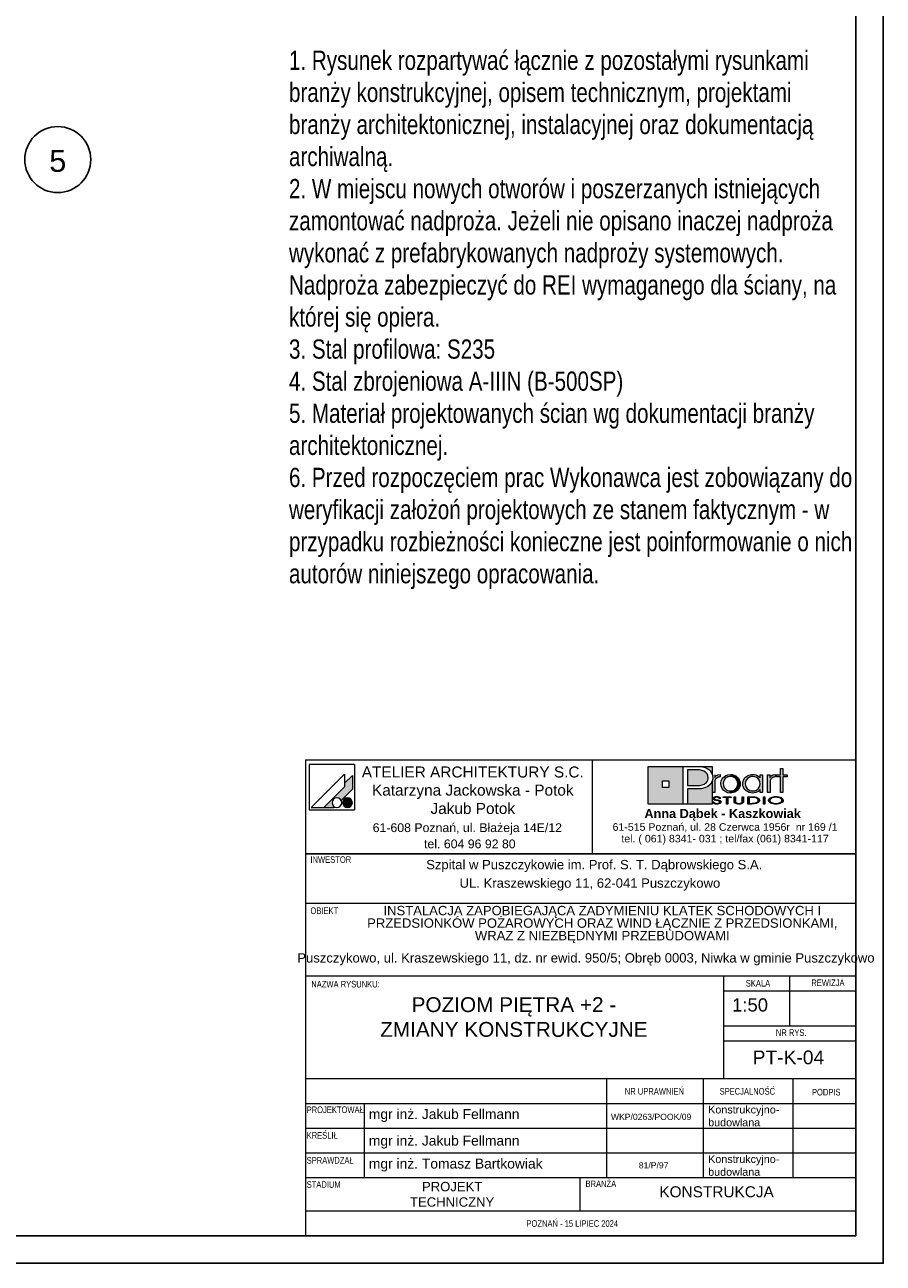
# Model space of a CAD drawing. Header units: metres. Extents: x -2787 to 2213, y 38 to 4347.
# Tile 11 of 14: x 1432 to 2213, y 92 to 1218. Entities that reach past the tile are written whole.
import ezdxf
from ezdxf.enums import TextEntityAlignment as Align

# ---------------------------------------------------------------- set-up
doc = ezdxf.new("R2010")
doc.units = ezdxf.units.M
doc.header["$LTSCALE"] = 50
doc.header["$MEASUREMENT"] = 0
doc.linetypes.add('DO', pattern=[1, 0.5, -0.24, 0.02, -0.24])
for name, color, linetype in [('A_Arkusz', 7, 'Continuous'), ('BZ_osd', 1, 'DO'), ('BZ_ram', 2, 'Continuous'), ('BZ_txs', 2, 'Continuous')]:
    doc.layers.add(name, color=color, linetype=linetype)
doc.styles.add('BIKTS', font='bikromsw.shx', dxfattribs={"width": 0.8})
doc.styles.add('GENERATED_STYLE_1', font='arial.ttf')
doc.styles.add('GENERATED_STYLE_2', font='txt')
doc.styles.add('GENERATED_STYLE_3', font='txt')

msp = doc.modelspace()

# ---------------------------------------------------------------- hatches: boundary and pattern name
at = {"layer": 'A_Arkusz', "linetype": 'Continuous', "lineweight": 5, "ltscale": 1000}
h = msp.add_hatch(color=7, dxfattribs=at)
h.paths.add_polyline_path([(1999, 544.13), (2030.75, 544.13), (2030.75, 509.74), (1999, 509.74)])
h.paths.add_polyline_path([(2012, 530.9), (2017.93, 530.9), (2017.93, 524.91), (2012, 524.91)], flags=0)
for points in [[(2043.01, 541.02), (2040.75, 541.03), (2034.84, 541.03), (2034.84, 526.72), (2042.49, 526.72), (2045.61, 526.88), (2048.15, 527.33), (2050.11, 528.08), (2051.13, 528.75), (2052, 529.56), (2052.71, 530.52), (2053.24, 531.57), (2053.56, 532.69), (2053.67, 533.85), (2053.38, 535.78), (2052.54, 537.47), (2051.09, 538.94), (2049.58, 539.87), (2047.78, 540.53), (2045.72, 540.9), (2044.66, 540.98)], [(2057.31, 544.13), (2057.3, 536.59), (2057.13, 537.18), (2056.35, 538.71), (2055.35, 540.04), (2054.13, 541.19), (2052.71, 542.14), (2051.34, 542.79), (2049.88, 543.3), (2048.31, 543.67), (2046.55, 543.92), (2042.54, 544.12), (2042.26, 544.13)], [(2034.84, 509.74), (2057.31, 509.74), (2057.31, 530.97), (2055.81, 528.13), (2053.39, 526.02), (2050.61, 524.69), (2047.27, 523.91), (2043.38, 523.64), (2034.84, 523.63)]]:
    msp.add_hatch(color=7, dxfattribs=at).paths.add_polyline_path(points)
at = {"layer": 'A_Arkusz', "linetype": 'Continuous', "lineweight": 15, "ltscale": 1000}
for points in [[(2121.42, 520.34), (2119.24, 520.34), (2119.24, 534.63), (2115.68, 534.63), (2115.68, 536.49), (2119.24, 536.49), (2119.24, 542.16), (2121.42, 542.16), (2121.42, 536.49), (2125.47, 536.49), (2125.47, 534.63), (2121.42, 534.63)], [(1730.19, 535.79), (1723.16, 528.75), (1723.16, 525.51), (1704.33, 506.68), (1713.38, 506.68), (1713.95, 507.25), (1713.29, 507.71), (1712.74, 508.26), (1712.3, 508.89), (1711.98, 509.58), (1711.78, 510.33), (1711.71, 511.09), (1711.78, 511.86), (1711.98, 512.6), (1712.3, 513.3), (1712.74, 513.93), (1713.29, 514.47), (1713.92, 514.91), (1714.61, 515.24), (1715.36, 515.43), (1716.12, 515.5), (1716.89, 515.43), (1717.63, 515.24), (1718.33, 514.91), (1718.96, 514.47), (1719.5, 513.93), (1719.96, 513.26), (1730.19, 523.5), (1730.19, 525.02)], [(1730.19, 523.5), (1730.19, 535.79), (1723.16, 528.75), (1723.16, 525.51), (1704.33, 506.68), (1713.38, 506.68), (1713.95, 507.25, -1.314777), (1719.96, 513.26)], [(2059.49, 536.59), (2057.3, 536.59), (2057.3, 520.34), (2059.6, 520.34), (2059.62, 530.16, -0.1453113), (2060.25, 532.41, -0.140329), (2062.69, 534.36), (2064.44, 534.7), (2064.44, 536.87), (2062.25, 536.51), (2060.6, 535.61), (2059.49, 534.17)], [(2064.99, 528.53), (2065.07, 529.61), (2065.31, 530.68), (2065.71, 531.76), (2066.26, 532.77), (2066.93, 533.68), (2067.72, 534.49), (2069.57, 535.8), (2071.6, 536.6), (2073.83, 536.88), (2073.94, 536.87), (2073.82, 535.03), (2073.02, 534.97), (2072.18, 534.8), (2071.34, 534.52), (2070.54, 534.13), (2069.81, 533.66), (2069.15, 533.1), (2068.05, 531.73), (2067.39, 530.18), (2067.17, 528.45), (2067.39, 526.65), (2068.06, 525.05), (2069.19, 523.67), (2070.58, 522.63), (2072.14, 522.01), (2073.02, 521.9), (2072.91, 520.06), (2071.59, 520.21), (2069.54, 520.99), (2067.72, 522.3), (2066.2, 524.1), (2065.29, 526.18)], [(2073.83, 535.05), (2075.6, 534.79), (2077.19, 534.12), (2078.63, 533.02), (2079.68, 531.71), (2080.3, 530.21), (2080.51, 528.51), (2080.36, 527.25), (2082.42, 526.46), (2082.53, 526.8), (2082.7, 528.43), (2082.6, 529.62), (2082.32, 530.79), (2081.83, 532), (2081.03, 533.3), (2079.98, 534.47), (2078.7, 535.44), (2077.16, 536.24), (2075.6, 536.71), (2073.94, 536.87)], [(2112.89, 534.36), (2112.45, 534.17), (2112.01, 533.91), (2111.55, 533.58), (2110.96, 533.06), (2110.51, 532.51), (2110.19, 531.95), (2109.97, 531.33), (2109.85, 530.59), (2109.8, 529.73), (2109.8, 520.34), (2107.51, 520.34), (2107.51, 536.49), (2109.69, 536.49), (2109.69, 534.17), (2110.8, 535.61), (2112.45, 536.51), (2114.64, 536.87), (2114.64, 534.7), (2113.96, 534.62), (2113.38, 534.5)], [(2076.49, 520.35), (2075.18, 520.05), (2073.85, 519.95), (2072.91, 520.06), (2073.02, 521.9), (2073.87, 521.8), (2075.61, 522.02), (2077.19, 522.66), (2078.58, 523.73), (2079.66, 525.11), (2080.3, 526.7), (2080.36, 527.25), (2082.42, 526.46), (2082.02, 525.24), (2081.17, 523.73), (2080.23, 522.58), (2079.1, 521.62), (2077.78, 520.86)], [(1723.99, 515.1), (1727.29, 506.95, -0.3915302), (1721.8, 509.23, -0.4189675)], [(1723.99, 515.1), (1727.29, 506.95, 0.4556633), (1729.65, 513.19, 0.3904018)], [(2058.83, 511.81), (2057.48, 511.81), (2057.58, 511.37), (2057.82, 510.99), (2058.19, 510.65), (2058.58, 510.41), (2058.99, 510.23), (2059.31, 510.13), (2059.57, 510.05), (2060.21, 509.92), (2060.87, 509.85), (2061.27, 509.87), (2061.69, 509.85), (2062.45, 509.9), (2063.39, 510.11), (2064.21, 510.45), (2064.79, 510.85), (2065.14, 511.29), (2065.26, 511.78), (2065.22, 512.06), (2065.1, 512.35), (2064.93, 512.58), (2064.63, 512.86), (2064.37, 513.04), (2063.94, 513.26), (2063.66, 513.36), (2063.18, 513.5), (2062.97, 513.54), (2062.91, 512.78), (2063.13, 512.71), (2063.61, 512.43), (2063.9, 512.11), (2063.99, 511.75), (2063.92, 511.42), (2063.72, 511.16), (2063.31, 510.86), (2063.01, 510.72), (2062.75, 510.63), (2062.27, 510.51), (2061.88, 510.46), (2061.55, 510.43), (2061.17, 510.44), (2060.72, 510.48), (2060.31, 510.57), (2059.97, 510.67), (2059.62, 510.82), (2059.43, 510.93), (2059.15, 511.17), (2058.95, 511.46)], [(2063.63, 514.91), (2064.95, 514.91), (2064.84, 515.39), (2064.51, 515.82), (2063.95, 516.19), (2063.22, 516.48), (2062.39, 516.65), (2061.45, 516.71), (2060.47, 516.65), (2059.61, 516.46), (2058.86, 516.16), (2058.32, 515.8), (2058, 515.39), (2057.89, 514.92), (2057.99, 514.47), (2058.29, 514.08), (2058.78, 513.74), (2059.17, 513.57), (2059.51, 513.45), (2059.82, 513.38), (2060.43, 513.26), (2060.97, 513.18), (2061.57, 513.09), (2062.14, 512.99), (2062.53, 512.9), (2062.91, 512.78), (2062.97, 513.54), (2062.4, 513.64), (2061.59, 513.77), (2060.64, 513.93), (2060.19, 514.03), (2059.76, 514.18), (2059.43, 514.38), (2059.23, 514.64), (2059.16, 514.94), (2059.26, 515.29), (2059.47, 515.55), (2059.86, 515.8), (2060.29, 515.97), (2060.79, 516.07), (2061.23, 516.1), (2061.67, 516.09), (2062.14, 516.03), (2062.53, 515.94), (2062.92, 515.78), (2063.28, 515.53), (2063.52, 515.24)], [(2071.45, 509.95), (2070.18, 509.95), (2070.18, 515.99), (2067.28, 515.99), (2067.28, 516.58), (2074.34, 516.58), (2074.34, 515.99), (2071.45, 515.99)], [(2084.42, 510.44), (2083.96, 510.23), (2083.42, 510.07), (2082.8, 509.94), (2082.14, 509.86), (2081.46, 509.83), (2080.52, 509.88), (2079.66, 510.03), (2078.88, 510.27), (2077.92, 510.81), (2077.35, 511.54), (2077.16, 512.45), (2077.16, 516.58), (2078.42, 516.58), (2078.42, 512.45), (2078.5, 511.93), (2078.71, 511.49), (2079.02, 511.16, 0.1542691), (2081.46, 510.47, 0.1497241), (2083.86, 511.12), (2084.21, 511.49)], [(2084.21, 511.49), (2084.42, 511.93), (2084.5, 512.45), (2084.5, 516.58), (2085.76, 516.58), (2085.76, 512.45), (2085.66, 511.75), (2085.35, 511.16), (2084.83, 510.67), (2084.42, 510.44)], [(2090.98, 510.55), (2092.36, 510.55), (2092.36, 509.95), (2089.71, 509.95), (2089.71, 516.58), (2092.36, 516.58), (2092.36, 515.99), (2090.98, 515.99)], [(2093.33, 516.58), (2094.92, 516.52), (2095.94, 516.39), (2095.94, 515.74), (2095.14, 515.87), (2094.06, 515.96), (2092.81, 515.99), (2092.36, 515.99), (2092.36, 516.58)], [(2095.89, 510.12), (2095.78, 510.1), (2094.66, 509.99), (2093.41, 509.95), (2092.36, 509.95), (2092.36, 510.55), (2092.81, 510.55), (2093.58, 510.56), (2094.43, 510.6), (2094.84, 510.62), (2095.48, 510.7), (2095.9, 510.78)], [(2097.51, 516.03), (2098.32, 515.71), (2099, 515.33), (2099.57, 514.88), (2100.03, 514.36), (2100.3, 513.82), (2100.39, 513.26), (2100.25, 512.56), (2099.83, 511.9), (2099.12, 511.29), (2098.43, 510.87), (2097.64, 510.53), (2096.77, 510.27), (2095.89, 510.12), (2095.9, 510.78), (2096.59, 510.94), (2097.54, 511.31), (2098.29, 511.78), (2098.75, 512.24), (2099.03, 512.74), (2099.12, 513.28), (2099.02, 513.85), (2098.7, 514.37), (2098.24, 514.77), (2097.57, 515.19), (2096.84, 515.5), (2095.94, 515.74), (2095.94, 516.39), (2096.31, 516.34)], [(2105.04, 509.95), (2103.78, 509.95), (2103.78, 516.58), (2105.04, 516.58)]]:
    msp.add_hatch(color=7, dxfattribs=at).paths.add_polyline_path(points)
h = msp.add_hatch(color=7, dxfattribs=at)
h.paths.add_polyline_path([(2100.83, 523.18), (2098.98, 521.38), (2096.75, 520.3), (2094.14, 519.95), (2092.5, 520.08), (2090.92, 520.49), (2089.39, 521.18), (2088.08, 522.06), (2086.98, 523.16), (2086.09, 524.48), (2085.5, 525.77), (2085.15, 527.09), (2085.03, 528.43), (2085.1, 529.48), (2085.31, 530.52), (2085.66, 531.55), (2086.15, 532.53), (2086.74, 533.42), (2087.45, 534.23), (2088.36, 535.03), (2089.39, 535.69), (2090.53, 536.23), (2091.71, 536.59), (2092.91, 536.81), (2094.16, 536.88), (2095.51, 536.79), (2096.77, 536.51), (2097.95, 536.05), (2099.02, 535.41), (2099.98, 534.61), (2100.83, 533.63), (2100.83, 535.02), (2100.83, 536.49), (2103.01, 536.49), (2103.01, 530.12), (2103.01, 520.34), (2100.83, 520.34), (2100.83, 521.59)])
h.paths.add_polyline_path([(2091.23, 534.36, 0.4710773), (2088.28, 524.95, 0.4947238), (2099.16, 524.13, 0.3872577), (2098.97, 532.95, 0.314042)], flags=0)
h = msp.add_hatch(color=7, dxfattribs=at)
h.paths.add_polyline_path([(2115.12, 516.71, 0.1309911), (2109.96, 515.46, 0.2506579), (2108.43, 513.31, 0.2506175), (2109.66, 511.28, 0.1413512), (2115.14, 509.83, 0.1177226), (2120.07, 510.97, 0.2459049), (2121.81, 513.27, 0.2373658), (2120.58, 515.25, 0.1438875)])
h.paths.add_polyline_path([(2115.12, 516.11, 0.1285973), (2111.25, 515.25), (2110.79, 514.97), (2110.43, 514.68), (2110.09, 514.32), (2109.87, 513.97), (2109.75, 513.67), (2109.69, 513.29), (2109.84, 512.6), (2110.29, 511.98), (2111.1, 511.37, 0.1269742), (2115.14, 510.43, 0.1132136), (2118.94, 511.27), (2119.65, 511.72), (2120.06, 512.1), (2120.33, 512.48), (2120.49, 512.86), (2120.54, 513.26), (2120.45, 513.77), (2120.2, 514.26), (2119.77, 514.72), (2119.11, 515.18, 0.1171604)], flags=0)

# ---------------------------------------------------------------- linework, layer by layer
at = {"layer": 'A_Arkusz', "color": 7, "linetype": 'Continuous', "lineweight": 15, "ltscale": 1000}
for p, q in [((1687.68, 550.09), (1687.68, 464.72)), ((1687.68, 550.08), (2187.68, 550.08)), ((1690.91, 545.82), (1690.91, 504.51)), ((1732.22, 545.82), (1690.91, 545.82)), ((1732.22, 545.82), (1732.22, 504.51)), ((1948.27, 550.09), (1948.27, 464.72)), ((1999, 544.13), (2057.31, 544.13)), ((1999, 509.74), (1999, 544.13)), ((2030.75, 509.74), (2030.75, 544.13)), ((2030.75, 544.13), (2042.13, 544.13)), ((2034.84, 541.03), (2034.84, 526.72)), ((2040.75, 541.03), (2034.84, 541.03)), ((2043.01, 541.02), (2040.75, 541.03)), ((2042.13, 544.13), (2044.49, 544.08)), ((2044.66, 540.98), (2043.01, 541.02)), ((2044.49, 544.08), (2046.55, 543.92)), ((2045.72, 540.9), (2044.66, 540.98)), ((2047.78, 540.53), (2045.72, 540.9)), ((2046.55, 543.92), (2048.31, 543.67)), ((2049.58, 539.87), (2047.78, 540.53)), ((2048.31, 543.67), (2049.88, 543.3)), ((2049.88, 543.3), (2051.34, 542.79)), ((2051.34, 542.79), (2052.71, 542.14)), ((2052.71, 542.14), (2054.13, 541.19)), ((2054.13, 541.19), (2055.35, 540.04)), ((2057.31, 544.13), (2057.3, 536.49)), ((2119.24, 536.49), (2119.24, 542.16)), ((2119.24, 542.16), (2121.42, 542.16)), ((2121.42, 542.16), (2121.42, 536.49)), ((1723.16, 536.99), (1692.85, 506.68)), ((1723.16, 536.99), (1723.16, 525.51)), ((1730.19, 535.79), (1723.16, 528.75)), ((1730.19, 535.79), (1730.19, 525.02)), ((2012, 530.9), (2017.93, 530.9)), ((2012, 530.9), (2017.93, 530.9)), ((2012, 524.91), (2012, 530.9)), ((2017.93, 530.9), (2017.93, 524.91)), ((2017.93, 530.9), (2017.93, 524.91)), ((2051.13, 538.92), (2049.58, 539.87)), ((2052.54, 537.47), (2051.13, 538.92)), ((2051.13, 528.75), (2052, 529.56)), ((2052, 529.56), (2052.71, 530.52)), ((2053.38, 535.78), (2052.54, 537.47)), ((2052.71, 530.52), (2053.24, 531.57)), ((2053.24, 531.57), (2053.56, 532.69)), ((2053.67, 533.85), (2053.38, 535.78)), ((2053.56, 532.69), (2053.67, 533.85)), ((2055.35, 540.04), (2056.35, 538.71)), ((2057.27, 530.72), (2055.81, 528.13)), ((2056.35, 538.71), (2057.13, 537.18)), ((2057.13, 537.18), (2057.6, 535.55)), ((2057.76, 533.8), (2057.27, 530.72)), ((2057.31, 530.79), (2057.31, 509.74)), ((2057.6, 535.55), (2057.76, 533.8)), ((2059.49, 536.49), (2059.49, 534.17)), ((2059.49, 534.17), (2060.6, 535.61)), ((2059.64, 530.59), (2059.6, 529.73)), ((2059.6, 529.73), (2059.6, 520.34)), ((2059.77, 531.33), (2059.64, 530.59)), ((2059.98, 531.95), (2059.77, 531.33)), ((2060.31, 532.51), (2059.98, 531.95)), ((2060.76, 533.06), (2060.31, 532.51)), ((2060.6, 535.61), (2062.25, 536.51)), ((2061.35, 533.58), (2060.76, 533.06)), ((2061.8, 533.91), (2061.35, 533.58)), ((2062.25, 534.17), (2061.8, 533.91)), ((2062.25, 536.51), (2064.44, 536.87)), ((2062.69, 534.36), (2062.25, 534.17)), ((2063.17, 534.5), (2062.69, 534.36)), ((2063.76, 534.62), (2063.17, 534.5)), ((2064.44, 534.7), (2063.76, 534.62)), ((2064.44, 536.87), (2064.44, 534.7)), ((2064.99, 528.53), (2065.07, 529.61)), ((2065.07, 529.61), (2065.31, 530.68)), ((2065.31, 530.68), (2065.71, 531.76)), ((2065.71, 531.76), (2066.26, 532.77)), ((2066.26, 532.77), (2066.93, 533.68)), ((2066.93, 533.68), (2067.72, 534.49)), ((2067.39, 530.18), (2067.17, 528.45)), ((2068.05, 531.73), (2067.39, 530.18)), ((2067.72, 534.49), (2069.57, 535.8)), ((2069.15, 533.1), (2068.05, 531.73)), ((2069.81, 533.66), (2069.15, 533.1)), ((2069.57, 535.8), (2071.6, 536.6)), ((2070.54, 534.13), (2069.81, 533.66)), ((2071.34, 534.52), (2070.54, 534.13)), ((2072.18, 534.8), (2071.34, 534.52)), ((2071.6, 536.6), (2073.83, 536.88)), ((2073.02, 534.97), (2072.18, 534.8)), ((2073.87, 535.03), (2073.02, 534.97)), ((2073.83, 536.88), (2075.54, 536.72)), ((2075.6, 534.79), (2073.87, 535.03)), ((2075.54, 536.72), (2077.16, 536.24)), ((2077.19, 534.12), (2075.6, 534.79)), ((2077.16, 536.24), (2078.7, 535.44)), ((2078.63, 533.02), (2077.19, 534.12)), ((2079.68, 531.71), (2078.63, 533.02)), ((2078.7, 535.44), (2079.98, 534.47)), ((2080.3, 530.21), (2079.68, 531.71)), ((2079.98, 534.47), (2081.03, 533.3)), ((2080.51, 528.51), (2080.3, 530.21)), ((2081.03, 533.3), (2081.86, 531.95)), ((2081.86, 531.95), (2082.32, 530.79)), ((2082.32, 530.79), (2082.6, 529.62)), ((2082.6, 529.62), (2082.7, 528.43)), ((2085.03, 528.43), (2085.1, 529.48)), ((2085.1, 529.48), (2085.31, 530.52)), ((2085.31, 530.52), (2085.66, 531.55)), ((2085.66, 531.55), (2086.15, 532.53)), ((2086.15, 532.53), (2086.74, 533.42)), ((2086.74, 533.42), (2087.45, 534.23)), ((2087.44, 530.18), (2087.21, 528.53)), ((2088.11, 531.69), (2087.44, 530.18)), ((2087.45, 534.23), (2088.36, 535.03)), ((2089.25, 533.07), (2088.11, 531.69)), ((2088.36, 535.03), (2089.39, 535.69)), ((2090.71, 534.16), (2089.25, 533.07)), ((2089.39, 535.69), (2090.53, 536.23)), ((2090.53, 536.23), (2091.71, 536.59)), ((2092.34, 534.81), (2090.71, 534.16)), ((2091.71, 536.59), (2092.91, 536.81)), ((2094.13, 535.03), (2092.34, 534.81)), ((2092.91, 536.81), (2094.16, 536.88)), ((2095.91, 534.79), (2094.13, 535.03)), ((2094.16, 536.88), (2095.51, 536.79)), ((2095.51, 536.79), (2096.77, 536.51)), ((2097.5, 534.13), (2095.91, 534.79)), ((2096.77, 536.51), (2097.95, 536.05)), ((2098.89, 533.05), (2097.5, 534.13)), ((2097.95, 536.05), (2099.02, 535.41)), ((2099.97, 531.68), (2098.89, 533.05)), ((2099.02, 535.41), (2099.98, 534.61)), ((2100.61, 530.13), (2099.97, 531.68)), ((2099.98, 534.61), (2100.83, 533.63)), ((2100.83, 528.4), (2100.61, 530.13)), ((2100.83, 533.63), (2100.83, 536.49)), ((2100.83, 536.49), (2103.01, 536.49)), ((2103.01, 536.49), (2103.01, 520.34)), ((2107.51, 520.34), (2107.51, 536.49)), ((2107.51, 536.49), (2109.69, 536.49)), ((2109.69, 536.49), (2109.69, 534.17)), ((2109.69, 534.17), (2110.8, 535.61)), ((2109.85, 530.59), (2109.8, 529.73)), ((2109.8, 529.73), (2109.8, 520.34)), ((2109.97, 531.33), (2109.85, 530.59)), ((2110.19, 531.95), (2109.97, 531.33)), ((2110.51, 532.51), (2110.19, 531.95)), ((2110.96, 533.06), (2110.51, 532.51)), ((2110.8, 535.61), (2112.45, 536.51)), ((2111.55, 533.58), (2110.96, 533.06)), ((2112.01, 533.91), (2111.55, 533.58)), ((2112.45, 534.17), (2112.01, 533.91)), ((2112.45, 536.51), (2114.64, 536.87)), ((2112.89, 534.36), (2112.45, 534.17)), ((2113.38, 534.5), (2112.89, 534.36)), ((2113.96, 534.62), (2113.38, 534.5)), ((2114.64, 534.7), (2113.96, 534.62)), ((2114.64, 536.87), (2114.64, 534.7)), ((2115.68, 534.63), (2115.68, 536.49)), ((2115.68, 536.49), (2119.24, 536.49)), ((2119.24, 534.63), (2115.68, 534.63)), ((2119.24, 520.34), (2119.24, 534.63)), ((2121.42, 536.49), (2125.47, 536.49)), ((2125.47, 534.63), (2121.42, 534.63)), ((2121.42, 534.63), (2121.42, 520.34)), ((2125.47, 536.49), (2125.47, 534.63)), ((1723.16, 525.51), (1704.33, 506.68)), ((1730.19, 523.5), (1719.96, 513.26)), ((1730.19, 525.02), (1730.19, 523.5)), ((2017.93, 524.91), (2012, 524.91)), ((2034.84, 526.72), (2042.49, 526.72)), ((2034.84, 523.63), (2034.84, 509.74)), ((2043.14, 523.63), (2034.84, 523.63)), ((2042.49, 526.72), (2045.61, 526.88)), ((2047.19, 523.89), (2043.14, 523.63)), ((2045.61, 526.88), (2048.15, 527.33)), ((2050.61, 524.69), (2047.19, 523.89)), ((2048.15, 527.33), (2050.11, 528.08)), ((2050.11, 528.08), (2051.13, 528.75)), ((2053.39, 526.02), (2050.61, 524.69)), ((2055.81, 528.13), (2053.39, 526.02)), ((2059.6, 520.34), (2057.3, 520.34)), ((2065.29, 526.18), (2064.99, 528.53)), ((2066.2, 524.1), (2065.29, 526.18)), ((2067.72, 522.3), (2066.2, 524.1)), ((2067.17, 528.45), (2067.39, 526.65)), ((2067.39, 526.65), (2068.06, 525.05)), ((2069.54, 520.99), (2067.72, 522.3)), ((2068.06, 525.05), (2069.19, 523.67)), ((2069.19, 523.67), (2070.58, 522.63)), ((2071.59, 520.21), (2069.54, 520.99)), ((2070.58, 522.63), (2072.14, 522.01)), ((2073.85, 519.95), (2071.59, 520.21)), ((2072.14, 522.01), (2073.87, 521.8)), ((2075.18, 520.05), (2073.85, 519.95)), ((2073.87, 521.8), (2075.61, 522.02)), ((2076.49, 520.35), (2075.18, 520.05)), ((2075.61, 522.02), (2077.19, 522.66)), ((2077.78, 520.86), (2076.49, 520.35)), ((2077.19, 522.66), (2078.58, 523.73)), ((2079.1, 521.62), (2077.78, 520.86)), ((2078.58, 523.73), (2079.66, 525.11)), ((2080.23, 522.58), (2079.1, 521.62)), ((2079.66, 525.11), (2080.3, 526.7)), ((2081.17, 523.73), (2080.23, 522.58)), ((2080.3, 526.7), (2080.51, 528.51)), ((2082.02, 525.24), (2081.17, 523.73)), ((2082.53, 526.8), (2082.02, 525.24)), ((2082.7, 528.43), (2082.53, 526.8)), ((2085.15, 527.09), (2085.03, 528.43)), ((2085.5, 525.77), (2085.15, 527.09)), ((2086.09, 524.48), (2085.5, 525.77)), ((2086.98, 523.16), (2086.09, 524.48)), ((2088.08, 522.06), (2086.98, 523.16)), ((2087.21, 528.53), (2087.43, 526.78)), ((2087.43, 526.78), (2088.08, 525.21)), ((2088.08, 525.21), (2089.16, 523.83)), ((2089.39, 521.18), (2088.08, 522.06)), ((2089.16, 523.83), (2089.83, 523.25)), ((2090.92, 520.49), (2089.39, 521.18)), ((2089.83, 523.25), (2090.59, 522.75)), ((2090.59, 522.75), (2091.43, 522.35)), ((2092.5, 520.08), (2090.92, 520.49)), ((2091.43, 522.35), (2092.33, 522.04)), ((2092.33, 522.04), (2093.23, 521.86)), ((2094.14, 519.95), (2092.5, 520.08)), ((2093.23, 521.86), (2094.14, 521.8)), ((2094.14, 521.8), (2095.89, 522.02)), ((2096.75, 520.3), (2094.14, 519.95)), ((2095.89, 522.02), (2097.46, 522.67)), ((2098.98, 521.38), (2096.75, 520.3)), ((2097.46, 522.67), (2098.88, 523.76)), ((2098.88, 523.76), (2099.96, 525.13)), ((2100.83, 523.18), (2098.98, 521.38)), ((2099.96, 525.13), (2100.61, 526.68)), ((2100.61, 526.68), (2100.83, 528.4)), ((2100.83, 520.34), (2100.83, 523.18)), ((2103.01, 520.34), (2100.83, 520.34)), ((2109.8, 520.34), (2107.51, 520.34)), ((2121.42, 520.34), (2119.24, 520.34)), ((1692.85, 506.68), (1713.38, 506.68)), ((1713.95, 507.25), (1713.38, 506.68)), ((2057.31, 509.74), (1999, 509.74)), ((2034.84, 509.74), (2030.75, 509.74)), ((2057.58, 511.37), (2057.48, 511.81)), ((2057.48, 511.81), (2058.83, 511.81)), ((2057.82, 510.99), (2057.58, 511.37)), ((2058.19, 510.65), (2057.82, 510.99)), ((2057.89, 514.92), (2058, 515.39)), ((2057.99, 514.47), (2057.89, 514.92)), ((2058.29, 514.08), (2057.99, 514.47)), ((2058, 515.39), (2058.32, 515.8)), ((2058.58, 510.41), (2058.19, 510.65)), ((2058.78, 513.74), (2058.29, 514.08)), ((2058.32, 515.8), (2058.86, 516.16)), ((2059.04, 510.21), (2058.58, 510.41)), ((2059.05, 513.61), (2058.78, 513.74)), ((2058.83, 511.81), (2058.95, 511.46)), ((2058.86, 516.16), (2059.61, 516.46)), ((2058.95, 511.46), (2059.15, 511.17)), ((2059.57, 510.05), (2059.04, 510.21)), ((2059.35, 513.5), (2059.05, 513.61)), ((2059.15, 511.17), (2059.43, 510.93)), ((2059.24, 515.26), (2059.16, 514.94)), ((2059.16, 514.94), (2059.23, 514.64)), ((2059.23, 514.64), (2059.43, 514.38)), ((2059.47, 515.55), (2059.24, 515.26)), ((2059.68, 513.41), (2059.35, 513.5)), ((2059.43, 514.38), (2059.76, 514.18)), ((2059.43, 510.93), (2059.67, 510.79)), ((2059.86, 515.8), (2059.47, 515.55)), ((2060.15, 509.93), (2059.57, 510.05)), ((2059.61, 516.46), (2060.47, 516.65)), ((2059.67, 510.79), (2059.97, 510.67)), ((2060.07, 513.33), (2059.68, 513.41)), ((2059.76, 514.18), (2060.19, 514.03)), ((2060.29, 515.97), (2059.86, 515.8)), ((2059.97, 510.67), (2060.31, 510.57)), ((2060.56, 513.24), (2060.07, 513.33)), ((2060.76, 509.86), (2060.15, 509.93)), ((2060.19, 514.03), (2060.82, 513.89)), ((2060.79, 516.07), (2060.29, 515.97)), ((2060.31, 510.57), (2060.68, 510.49)), ((2060.47, 516.65), (2061.45, 516.71)), ((2061.16, 513.15), (2060.56, 513.24)), ((2060.68, 510.49), (2061.05, 510.44)), ((2061.4, 509.83), (2060.76, 509.86)), ((2061.34, 516.11), (2060.79, 516.07)), ((2060.82, 513.89), (2061.64, 513.76)), ((2061.05, 510.44), (2061.43, 510.43)), ((2061.98, 513.02), (2061.16, 513.15)), ((2061.94, 516.07), (2061.34, 516.11)), ((2062.45, 509.9), (2061.4, 509.83)), ((2061.43, 510.43), (2061.77, 510.44)), ((2061.45, 516.71), (2062.39, 516.65)), ((2061.64, 513.76), (2062.32, 513.66)), ((2061.77, 510.44), (2062.1, 510.48)), ((2062.47, 515.96), (2061.94, 516.07)), ((2062.64, 512.87), (2061.98, 513.02)), ((2062.1, 510.48), (2062.44, 510.55)), ((2062.32, 513.66), (2062.83, 513.57)), ((2062.39, 516.65), (2063.22, 516.48)), ((2062.44, 510.55), (2062.77, 510.63)), ((2063.39, 510.11), (2062.45, 509.9)), ((2062.92, 515.78), (2062.47, 515.96)), ((2063.13, 512.71), (2062.64, 512.87)), ((2062.77, 510.63), (2063.06, 510.74)), ((2062.83, 513.57), (2063.18, 513.5)), ((2063.28, 515.53), (2062.92, 515.78)), ((2063.06, 510.74), (2063.31, 510.86)), ((2063.61, 512.43), (2063.13, 512.71)), ((2063.18, 513.5), (2063.45, 513.43)), ((2063.22, 516.48), (2063.95, 516.19)), ((2063.52, 515.24), (2063.28, 515.53)), ((2063.31, 510.86), (2063.69, 511.13)), ((2064.21, 510.45), (2063.39, 510.11)), ((2063.45, 513.43), (2063.72, 513.34)), ((2063.63, 514.91), (2063.52, 515.24)), ((2063.9, 512.11), (2063.61, 512.43)), ((2064.95, 514.91), (2063.63, 514.91)), ((2063.69, 511.13), (2063.92, 511.42)), ((2063.72, 513.34), (2064, 513.23)), ((2063.99, 511.75), (2063.9, 512.11)), ((2063.92, 511.42), (2063.99, 511.75)), ((2063.95, 516.19), (2064.51, 515.82)), ((2064, 513.23), (2064.37, 513.04)), ((2064.79, 510.85), (2064.21, 510.45)), ((2064.37, 513.04), (2064.68, 512.82)), ((2064.51, 515.82), (2064.84, 515.39)), ((2064.68, 512.82), (2064.93, 512.58)), ((2065.14, 511.29), (2064.79, 510.85)), ((2064.84, 515.39), (2064.95, 514.91)), ((2064.93, 512.58), (2065.11, 512.32)), ((2065.11, 512.32), (2065.22, 512.06)), ((2065.26, 511.78), (2065.14, 511.29)), ((2065.22, 512.06), (2065.26, 511.78)), ((2067.28, 515.99), (2067.28, 516.58)), ((2067.28, 516.58), (2074.34, 516.58)), ((2070.18, 515.99), (2067.28, 515.99)), ((2070.18, 509.95), (2070.18, 515.99)), ((2071.45, 509.95), (2070.18, 509.95)), ((2074.34, 515.99), (2071.45, 515.99)), ((2071.45, 515.99), (2071.45, 509.95)), ((2074.34, 516.58), (2074.34, 515.99)), ((2077.16, 516.58), (2078.42, 516.58)), ((2077.16, 512.45), (2077.16, 516.58)), ((2077.35, 511.54), (2077.16, 512.45)), ((2077.92, 510.81), (2077.35, 511.54)), ((2078.88, 510.27), (2077.92, 510.81)), ((2078.42, 516.58), (2078.42, 512.45)), ((2078.42, 512.45), (2078.5, 511.93)), ((2078.5, 511.93), (2078.71, 511.49)), ((2078.71, 511.49), (2079.06, 511.12)), ((2079.66, 510.03), (2078.88, 510.27)), ((2079.06, 511.12), (2079.35, 510.93)), ((2079.35, 510.93), (2079.69, 510.77)), ((2080.52, 509.88), (2079.66, 510.03)), ((2079.69, 510.77), (2080.09, 510.64)), ((2080.09, 510.64), (2080.53, 510.55)), ((2081.46, 509.83), (2080.52, 509.88)), ((2080.53, 510.55), (2080.98, 510.49)), ((2080.98, 510.49), (2081.46, 510.47)), ((2081.46, 510.47), (2081.94, 510.49)), ((2082.14, 509.86), (2081.46, 509.83)), ((2081.94, 510.49), (2082.39, 510.55)), ((2082.8, 509.94), (2082.14, 509.86)), ((2082.39, 510.55), (2082.83, 510.65)), ((2083.42, 510.07), (2082.8, 509.94)), ((2082.83, 510.65), (2083.23, 510.78)), ((2083.23, 510.78), (2083.57, 510.93)), ((2083.96, 510.23), (2083.42, 510.07)), ((2083.57, 510.93), (2083.86, 511.12)), ((2083.86, 511.12), (2084.21, 511.49)), ((2084.42, 510.44), (2083.96, 510.23)), ((2084.21, 511.49), (2084.42, 511.93)), ((2084.42, 511.93), (2084.5, 512.45)), ((2084.83, 510.67), (2084.42, 510.44)), ((2084.5, 512.45), (2084.5, 516.58)), ((2084.5, 516.58), (2085.76, 516.58)), ((2085.35, 511.16), (2084.83, 510.67)), ((2085.66, 511.75), (2085.35, 511.16)), ((2085.76, 512.45), (2085.66, 511.75)), ((2085.76, 516.58), (2085.76, 512.45)), ((2089.71, 509.95), (2089.71, 516.58)), ((2089.71, 516.58), (2092.36, 516.58)), ((2089.71, 509.95), (2089.71, 516.58)), ((2089.71, 516.58), (2093.33, 516.58)), ((2092.36, 509.95), (2089.71, 509.95)), ((2093.41, 509.95), (2089.71, 509.95)), ((2092.36, 515.99), (2090.98, 515.99)), ((2090.98, 515.99), (2090.98, 510.55)), ((2092.81, 515.99), (2090.98, 515.99)), ((2090.98, 515.99), (2090.98, 510.55)), ((2090.98, 510.55), (2092.36, 510.55)), ((2090.98, 510.55), (2092.81, 510.55)), ((2092.36, 516.58), (2092.36, 515.99)), ((2092.36, 510.55), (2092.36, 509.95)), ((2094.06, 515.96), (2092.81, 515.99)), ((2092.81, 510.55), (2093.92, 510.57)), ((2093.33, 516.58), (2094.92, 516.52)), ((2094.66, 509.99), (2093.41, 509.95)), ((2093.92, 510.57), (2094.84, 510.62)), ((2095.14, 515.87), (2094.06, 515.96)), ((2095.78, 510.1), (2094.66, 509.99)), ((2094.84, 510.62), (2095.57, 510.71)), ((2094.92, 516.52), (2096.31, 516.34)), ((2096.05, 515.72), (2095.14, 515.87)), ((2095.57, 510.71), (2096.63, 510.95)), ((2096.77, 510.27), (2095.78, 510.1)), ((2096.84, 515.5), (2096.05, 515.72)), ((2096.31, 516.34), (2097.51, 516.03)), ((2096.63, 510.95), (2097.54, 511.31)), ((2097.64, 510.53), (2096.77, 510.27)), ((2097.55, 515.21), (2096.84, 515.5)), ((2097.51, 516.03), (2098.32, 515.71)), ((2097.54, 511.31), (2098.29, 511.78)), ((2098.18, 514.83), (2097.55, 515.21)), ((2098.43, 510.87), (2097.64, 510.53)), ((2098.7, 514.37), (2098.18, 514.83)), ((2098.29, 511.78), (2098.75, 512.24)), ((2098.32, 515.71), (2099, 515.33)), ((2099.12, 511.29), (2098.43, 510.87)), ((2099.02, 513.85), (2098.7, 514.37)), ((2098.75, 512.24), (2099.03, 512.74)), ((2099, 515.33), (2099.57, 514.88)), ((2099.12, 513.28), (2099.02, 513.85)), ((2099.03, 512.74), (2099.12, 513.28)), ((2099.83, 511.9), (2099.12, 511.29)), ((2099.57, 514.88), (2100.03, 514.36)), ((2100.25, 512.56), (2099.83, 511.9)), ((2100.03, 514.36), (2100.3, 513.82)), ((2100.39, 513.26), (2100.25, 512.56)), ((2100.3, 513.82), (2100.39, 513.26)), ((2103.78, 509.95), (2103.78, 516.58)), ((2103.78, 516.58), (2105.04, 516.58)), ((2103.78, 509.95), (2103.78, 516.58)), ((2103.78, 516.58), (2105.04, 516.58)), ((2105.04, 509.95), (2103.78, 509.95)), ((2105.04, 509.95), (2103.78, 509.95)), ((2105.04, 516.58), (2105.04, 509.95)), ((2105.04, 516.58), (2105.04, 509.95)), ((2108.43, 513.31), (2108.52, 513.87)), ((2108.5, 512.78), (2108.43, 513.31)), ((2108.71, 512.29), (2108.5, 512.78)), ((2108.52, 513.87), (2108.81, 514.42)), ((2109.06, 511.82), (2108.71, 512.29)), ((2108.81, 514.42), (2109.28, 514.95)), ((2109.66, 511.28), (2109.06, 511.82)), ((2109.28, 514.95), (2109.96, 515.46)), ((2110.43, 510.82), (2109.66, 511.28)), ((2109.74, 513.63), (2109.69, 513.29)), ((2109.69, 513.29), (2109.84, 512.6)), ((2109.87, 513.97), (2109.74, 513.63)), ((2109.84, 512.6), (2110.29, 511.98)), ((2110.09, 514.32), (2109.87, 513.97)), ((2109.96, 515.46), (2110.81, 515.89)), ((2110.4, 514.66), (2110.09, 514.32)), ((2110.29, 511.98), (2111.03, 511.41)), ((2110.79, 514.97), (2110.4, 514.66)), ((2111.37, 510.43), (2110.43, 510.82)), ((2111.25, 515.25), (2110.79, 514.97)), ((2110.81, 515.89), (2111.82, 516.25)), ((2111.03, 511.41), (2111.57, 511.13)), ((2112.39, 515.73), (2111.25, 515.25)), ((2112.55, 510.1), (2111.37, 510.43)), ((2111.57, 511.13), (2112.18, 510.89)), ((2111.82, 516.25), (2112.85, 516.5)), ((2112.18, 510.89), (2112.85, 510.7)), ((2113.68, 516.01), (2112.39, 515.73)), ((2113.81, 509.9), (2112.55, 510.1)), ((2112.85, 516.5), (2113.95, 516.65)), ((2112.85, 510.7), (2113.59, 510.55)), ((2113.59, 510.55), (2114.35, 510.46)), ((2115.12, 516.11), (2113.68, 516.01)), ((2115.14, 509.83), (2113.81, 509.9)), ((2113.95, 516.65), (2115.12, 516.71)), ((2114.35, 510.46), (2115.14, 510.43)), ((2115.12, 516.71), (2116.43, 516.64)), ((2116, 516.07), (2115.12, 516.11)), ((2115.14, 510.43), (2116.21, 510.49)), ((2116.09, 509.87), (2115.14, 509.83)), ((2116.83, 515.96), (2116, 516.07)), ((2117.03, 509.98), (2116.09, 509.87)), ((2116.21, 510.49), (2117.22, 510.66)), ((2116.43, 516.64), (2117.68, 516.44)), ((2117.61, 515.78), (2116.83, 515.96)), ((2117.95, 510.16), (2117.03, 509.98)), ((2117.22, 510.66), (2118.18, 510.94)), ((2118.47, 515.49), (2117.61, 515.78)), ((2117.68, 516.44), (2118.86, 516.11)), ((2118.72, 510.38), (2117.95, 510.16)), ((2118.18, 510.94), (2118.94, 511.27)), ((2119.19, 515.14), (2118.47, 515.49)), ((2119.43, 510.65), (2118.72, 510.38)), ((2118.86, 516.11), (2119.81, 515.72)), ((2118.94, 511.27), (2119.57, 511.65)), ((2119.77, 514.72), (2119.19, 515.14)), ((2120.07, 510.97), (2119.43, 510.65)), ((2119.57, 511.65), (2120.06, 512.1)), ((2120.2, 514.26), (2119.77, 514.72)), ((2119.81, 515.72), (2120.58, 515.25)), ((2120.06, 512.1), (2120.33, 512.48)), ((2121.03, 511.66), (2120.07, 510.97)), ((2120.45, 513.77), (2120.2, 514.26)), ((2120.33, 512.48), (2120.49, 512.86)), ((2120.54, 513.26), (2120.45, 513.77)), ((2120.49, 512.86), (2120.54, 513.26)), ((2120.58, 515.25), (2121.19, 514.72)), ((2121.61, 512.43), (2121.03, 511.66)), ((2121.19, 514.72), (2121.53, 514.25)), ((2121.53, 514.25), (2121.74, 513.77)), ((2121.81, 513.27), (2121.61, 512.43)), ((2121.74, 513.77), (2121.81, 513.27)), ((1690.91, 504.51), (1732.22, 504.51)), ((1687.68, 464.72), (2187.68, 464.72)), ((1687.68, 464.72), (1687.68, 117.45)), ((2187.68, 464.72), (1687.68, 464.72)), ((1687.68, 419.72), (2187.68, 419.72)), ((1687.68, 353.72), (2187.68, 353.72)), ((2067.68, 260.26), (2067.68, 353.72)), ((2127.68, 308.24), (2127.68, 353.72)), ((2067.68, 340.11), (2187.68, 340.11)), ((2067.68, 308.24), (2187.68, 308.24)), ((2067.68, 294.63), (2187.68, 294.63)), ((1687.68, 260.26), (2187.68, 260.26)), ((1961.44, 170.26), (1961.44, 260.26)), ((2049.32, 170.26), (2049.32, 260.26)), ((2130.91, 170.26), (2130.91, 260.26)), ((1687.68, 237.76), (2187.68, 237.76)), ((1741.17, 170.26), (1741.17, 237.76)), ((1687.68, 215.26), (2187.68, 215.26)), ((1687.68, 192.76), (2187.68, 192.76)), ((1741.17, 192.76), (2187.68, 192.76)), ((1687.68, 170.26), (2186.99, 170.26)), ((1757.68, 170.26), (2187.68, 170.26)), ((1936.99, 170.26), (1936.99, 139.95)), ((1687.68, 139.95), (2187.68, 139.95)), ((1687.68, 139.95), (2187.68, 139.95))]:
    msp.add_line(p, q, dxfattribs=at)
for centre, start, end in [((1716.12, 511.09), 0, 180), ((1716.12, 511.09), 180, 0), ((1725.78, 511.09), 0, 180), ((1725.78, 511.09), 180, 0)]:
    msp.add_arc(centre, 4.41, start, end, dxfattribs=at)
at = {"layer": 'BZ_osd', "color": 7, "linetype": 'Continuous'}
msp.add_circle((1462.45, 1095.82), 30, dxfattribs=at)
at = {"layer": 'BZ_ram', "color": 1}
msp.add_lwpolyline([(-2787.32, 92.45), (-2787.32, 4292.45), (2212.68, 4292.45), (2212.68, 92.45)], close=True, dxfattribs=at)
at = {"layer": 'BZ_ram'}
msp.add_lwpolyline([(-2637.32, 117.45), (-2637.32, 4267.45), (2187.68, 4267.45), (2187.68, 117.45)], close=True, dxfattribs=at)

# ---------------------------------------------------------------- texts
at = {"layer": 'A_Arkusz', "color": 7, "linetype": 'Continuous', "lineweight": 15}
for s, insert, char_height, attachment_point, style in [('\\A1;{\\fArial|b0|i0|c238|p38;ATELIER ARCHITEKTURY S.C.}', (1839.63, 539), 9.9996, 5, 'GENERATED_STYLE_1'), ('\\A1;{\\fArial|b0|i0|c238|p38;Katarzyna Jackowska - Potok}', (1839.63, 521.07), 9.9996, 5, 'GENERATED_STYLE_1'), ('\\A1;{\\fArial|b0|i0|c238|p38;Jakub Potok}', (1839.63, 505.86), 9.9996, 5, 'GENERATED_STYLE_1'), ('\\A1;{\\fArial|b1|i0|c238|p38;Anna Dąbek - Kaszkowiak}', (2066.72, 500.08), 8.2494, 5, 'GENERATED_STYLE_3'), ('\\A1;{\\fArial|b0|i0|c238|p38;61-608 Poznań, ul. Błażeja 14E/12}', (1834.7, 487.23), 7.9997, 5, 'GENERATED_STYLE_1'), ('\\A1;{\\fArial|b0|i0|c238|p38;tel. 604 96 92 80}', (1836.95, 473.65), 7.9997, 5, 'GENERATED_STYLE_1'), ('\\A1;{\\fArial Narrow|b0|i0|c238|p34;INWESTOR}', (1692.11, 459.41), 5.9998, 4, 'GENERATED_STYLE_2'), ('\\A1;{\\fArial Narrow|b0|i0|c238|p34;OBIEKT}', (1692.11, 412.89), 5.9998, 4, 'GENERATED_STYLE_2'), ('\\A1;{\\fArial Narrow|b0|i0|c238|p34;NAZWA RYSUNKU:}', (1692.86, 346.13), 5.9998, 4, 'GENERATED_STYLE_2'), ('\\A1;{\\fArial Narrow|b0|i0|c238|p34;SKALA}', (2087.78, 346.95), 5.9998, 4, 'GENERATED_STYLE_2'), ('\\A1;{\\fArial Narrow|b0|i0|c238|p34;REWIZJA}', (2147.35, 347.37), 5.9998, 4, 'GENERATED_STYLE_2'), ('\\A1;{\\fArial Narrow|b0|i0|c238|p34;NR RYS.}', (2115.11, 302.07), 5.9998, 4, 'GENERATED_STYLE_2'), ('\\A1;{\\fArial Narrow|b0|i0|c238|p34;NR UPRAWNIEŃ}', (1977.8, 248.68), 5.9998, 4, 'GENERATED_STYLE_2'), ('\\A1;{\\fArial Narrow|b0|i0|c238|p34;SPECJALNOŚĆ}', (2063.97, 248.67), 5.9998, 4, 'GENERATED_STYLE_2'), ('\\A1;{\\fArial Narrow|b0|i0|c238|p34;PODPIS}', (2147.9, 247.94), 5.9998, 4, 'GENERATED_STYLE_2'), ('\\A1;{\\fArial Narrow|b0|i0|c238|p34;PROJEKTOWAŁ}', (1688.65, 231.92), 5.9998, 4, 'GENERATED_STYLE_2'), ('{\\fArial|b0|i0|c238|p38;mgr inż. Jakub Fellmann}', (1745.18, 226.68), 8.9996, 4, 'GENERATED_STYLE_1'), ('{\\fArial|b0|i0|c238|p38;WKP/0263/POOK/09}', (1965.19, 225.5), 5.6, 4, 'GENERATED_STYLE_1'), ('{\\fArial|b0|i0|c238|p38;Konstrukcyjno-^Jbudowlana}', (2053.58, 226.23), 7, 4, 'GENERATED_STYLE_1'), ('\\A1;{\\fArial Narrow|b0|i0|c238|p34;KREŚLIŁ}', (1688.65, 208.62), 5.9998, 4, 'GENERATED_STYLE_2'), ('{\\fArial|b0|i0|c238|p38;mgr inż. Jakub Fellmann}', (1745.18, 202.54), 8.9996, 4, 'GENERATED_STYLE_1'), ('\\A1;{\\fArial Narrow|b0|i0|c238|p34;SPRAWDZAŁ}', (1688.65, 185.92), 5.9998, 4, 'GENERATED_STYLE_2'), ('{\\fArial|b0|i0|c238|p38;mgr inż. Tomasz Bartkowiak}', (1745.18, 181.68), 8.9996, 4, 'GENERATED_STYLE_1'), ('{\\fArial|b0|i0|c238|p38;81/P/97}', (1990.54, 181.42), 5.6, 4, 'GENERATED_STYLE_1'), ('{\\fArial|b0|i0|c238|p38;Konstrukcyjno-^Jbudowlana}', (2053.58, 181.23), 7, 4, 'GENERATED_STYLE_1'), ('\\A1;{\\fArial Narrow|b0|i0|c238|p34;STADIUM}', (1688.65, 163.99), 5.9998, 4, 'GENERATED_STYLE_2'), ('\\A1;{\\fArial Narrow|b0|i0|c238|p34;BRANŻA}', (1942.11, 164.65), 5.9998, 4, 'GENERATED_STYLE_2'), ('{\\fArial|b0|i0|c238|p38;KONSTRUKCJA}', (2061.22, 157.35), 10, 5, 'GENERATED_STYLE_1'), ('{\\A1;\\fArial Narrow|b0|i0|c238|p34;POZNAŃ - 15 LIPIEC 2024}', (1888.42, 128.52), 5.9998, 4, 'GENERATED_STYLE_2')]:
    msp.add_mtext(s, dxfattribs=dict(at, insert=insert, char_height=char_height, attachment_point=attachment_point, style=style))
at = {"layer": 'A_Arkusz', "color": 7, "linetype": 'Continuous', "lineweight": 15, "attachment_point": 5, "style": 'GENERATED_STYLE_1'}
for s, insert, char_height, line_spacing_factor in [('\\A1;{\\fArial|b0|i0|c238|p38;61-515 Poznań, ul. 28 Czerwca 1956r  nr 169 /1\\P\\fArial|b0|i0|c238|p38;tel. ( 061) 8341- 031 ; tel/fax (061) 8341-117}', (2068.91, 482.74), 6.8745, 0.921129), ('{\\A1;PROJEKT\\PTECHNICZNY}', (1820.89, 155.05), 8.5, 0.990875)]:
    msp.add_mtext(s, dxfattribs=dict(at, insert=insert, char_height=char_height, line_spacing_factor=line_spacing_factor))
at = {"layer": 'A_Arkusz', "color": 7, "linetype": 'Continuous', "style": 'GENERATED_STYLE_1'}
for s, insert, char_height, attachment_point in [('\\A1;{\\fArial|b0|i0|c238|p38;Szpital w Puszczykowie im. Prof. S. T. Dąbrowskiego S.A.}', (1797.27, 453.57), 8.5, 4), ('\\A1;{\\fArial|b0|i0|c238|p38;UL. Kraszewskiego 11, 62-041 Puszczykowo}', (1946.11, 436.8), 8.5, 5), ('POZIOM PIĘTRA +2 - \\PZMIANY KONSTRUKCYJNE ', (1877.01, 316.2), 13.5, 5), ('{\\fArial|b0|i0|c238|p38;1:50}', (2075.34, 327.21), 11.9995, 4), ('PT-K-04', (2126.52, 279.51), 12.5, 5)]:
    msp.add_mtext(s, dxfattribs=dict(at, insert=insert, char_height=char_height, attachment_point=attachment_point))
at = {"layer": 'A_Arkusz', "color": 7, "linetype": 'Continuous', "lineweight": 15, "char_height": 8.5, "attachment_point": 5, "style": 'GENERATED_STYLE_1'}
for s, insert, width, line_spacing_factor in [('\\A1;{\\fArial|b0|i0|c238|p38;INSTALACJA ZAPOBIEGAJĄCA ZADYMIENIU KLATEK SCHODOWYCH I PRZEDSIONKÓW POŻAROWYCH ORAZ WIND ŁĄCZNIE Z PRZEDSIONKAMI, WRAZ Z NIEZBĘDNYMI PRZEBUDOWAMI}', (1957.34, 400.4), 460.6771, 0.804078), ('\\A1;{\\fArial|b0|i0|c238|p38;Puszczykowo, ul. Kraszewskiego 11, dz. nr ewid. 950/5; Obręb 0003, Niwka w gminie Puszczykowo}', (1942.48, 368.8), 500.0046, 0.930574)]:
    msp.add_mtext(s, dxfattribs=dict(at, insert=insert, width=width, line_spacing_factor=line_spacing_factor))
at = {"layer": 'BZ_osd', "color": 7, "linetype": 'Continuous', "style": 'GENERATED_STYLE_1'}
msp.add_attdef('5', text='1', height=20, dxfattribs=at).set_placement((1462.45, 1094.68), align=Align.MIDDLE_CENTER)
at = {"layer": 'BZ_txs', "insert": (1672.59, 1194.87), "char_height": 17.5, "width": 515.0935, "attachment_point": 1, "style": 'BIKTS'}
msp.add_mtext('1. Rysunek rozpartywać łącznie z pozostałymi rysunkami branży konstrukcyjnej, opisem technicznym, projektami branży architektonicznej, instalacyjnej oraz dokumentacją archiwalną.\\P2. W miejscu nowych otworów i poszerzanych istniejących zamontować nadproża. Jeżeli nie opisano inaczej nadproża wykonać z prefabrykowanych nadproży systemowych. Nadproża zabezpieczyć do REI wymaganego dla ściany, na której się opiera.^J3. Stal profilowa: S235\\P4. Stal zbrojeniowa A-IIIN (B-500SP)^J5. Materiał projektowanych ścian wg dokumentacji branży architektonicznej.\\P6. Przed rozpoczęciem prac Wykonawca jest zobowiązany do weryfikacji założoń projektowych ze stanem faktycznym - w przypadku rozbieżności konieczne jest poinformowanie o nich autorów niniejszego opracowania.', dxfattribs=at)

doc.saveas('drawing.dxf')
